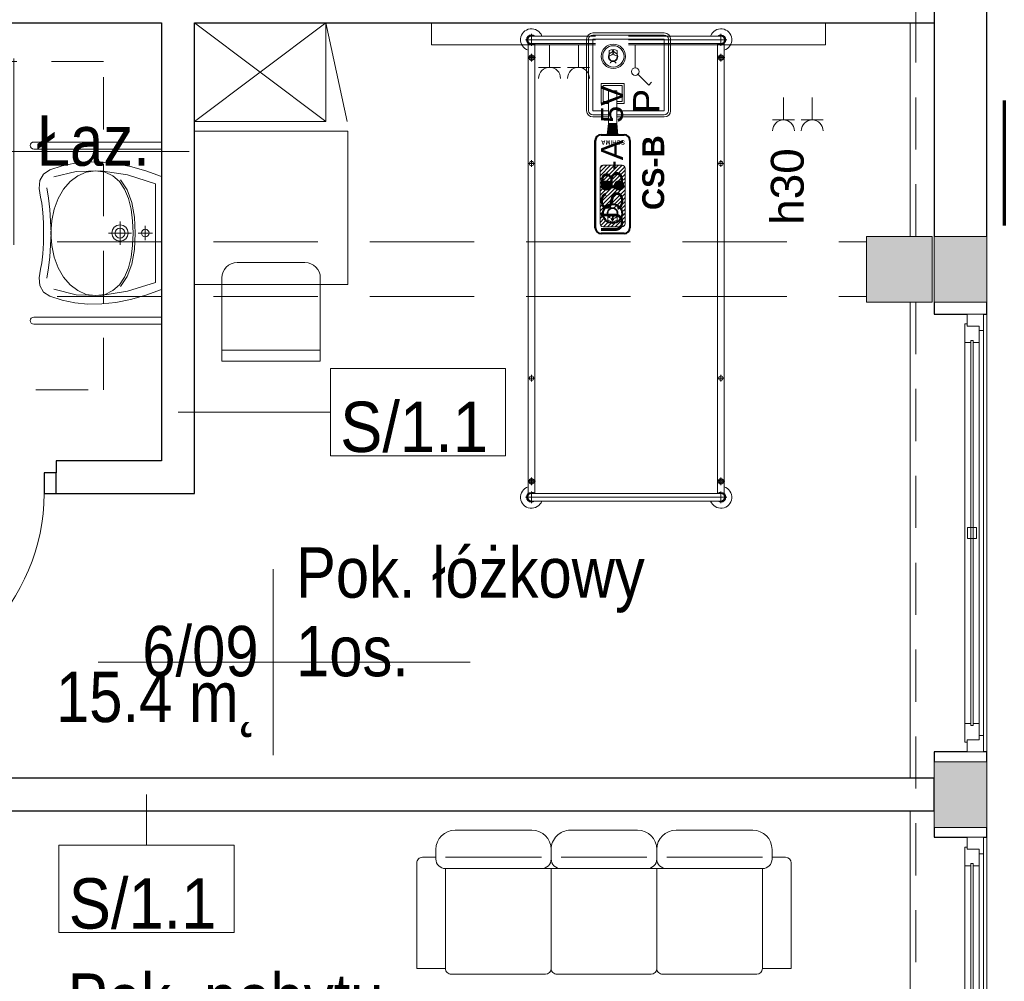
# Model space of a CAD drawing. Header units: centimetres. Extents: x -1253 to 21770, y -8842 to 3590.
# Tile 98 of 120: x 786 to 1235, y 563 to 1002. Entities that reach past the tile are written whole.
import ezdxf

# ---------------------------------------------------------------- set-up
doc = ezdxf.new("R2010")
doc.units = ezdxf.units.CM
for name, pattern in [('Długa kreska', [142.875, 95.25, -47.625]), ('Hidden', [71.4375, 47.625, -23.8125]), ('Ponad', [39.688, 23.813, -15.875]), ('Ukryte', [71.438, 47.625, -23.813])]:
    doc.linetypes.add(name, pattern=pattern)
for name, color, linetype, lineweight in [('A-ANNO-NOTE', 131, 'Continuous', 9), ('A-AREA-IDEN', 2, 'Continuous', 13), ('A-DETL', 90, 'Continuous', 9), ('A-DETL-GENF', 92, 'Continuous', 9), ('A-DETL-HDLN', 90, 'Ukryte', 9), ('A-DETL-MEDM', 33, 'Continuous', 13), ('A-DOOR', 31, 'Continuous', 13), ('A-FLOR-OVHD', 1, 'Ponad', 9), ('A-GLAZ', 151, 'Continuous', 13), ('A-WALL', 113, 'Continuous', 13), ('A-WALL-IDEN', 211, 'Continuous', 13), ('A-WALL-PATT', 111, 'Continuous', 13), ('I-FURN', 30, 'Continuous', 9), ('P-SANR-FIXT', 6, 'Continuous', 9), ('PRZYW_Elementy_inst_przyw', 7, 'Continuous', 9), ('Q-SPCQ', 91, 'Continuous', 9), ('S-COLS', 52, 'Continuous', 13)]:
    doc.layers.add(name, color=color, linetype=linetype, lineweight=lineweight)
doc.styles.add('adam', font='arialbd.ttf')
doc.styles.add('Arial_11', font='arial.ttf', dxfattribs={"width": 0.85, "height": 23})
doc.styles.add('Arial_12', font='arial.ttf', dxfattribs={"width": 0.9, "height": 23})
doc.styles.add('Arial_4', font='arial.ttf', dxfattribs={"height": 10})
doc.styles.add('Arial_5', font='arial.ttf', dxfattribs={"height": 12})
doc.styles.add('Arial_6', font='arial.ttf', dxfattribs={"height": 15})

# ---------------------------------------------------------------- blocks, each defined once
blk = doc.blocks.new('M_Concrete-Square-Column - 300 x 300mm-1795931-6_piętro IV __13_80 m_ - stan projektowany')
at = {"layer": 'S-COLS', "lineweight": 9}
blk.add_hatch(color=254, dxfattribs=at).paths.add_polyline_path([(15, -15), (15, 15), (-15, 15), (-15, -15)], flags=0)
for p, q in [((15, 15), (-15, 15)), ((-15, 15), (-15, -15)), ((15, -15), (15, 15)), ((-15, -15), (15, -15))]:
    blk.add_line(p, q, dxfattribs=at)
blk = doc.blocks.new('łóżko 195x90 typ FAMED _102039_ - łóżko 195x90 typ FAMED _102039_-1233017-6_piętro IV __13_80 m_ - stan projektowany')
at = {"layer": 'I-FURN'}
for p, q in [((45.97, 104.25), (-45.98, 104.25)), ((-43.25, 101.53), (-43.25, 106.98)), ((-43.25, 105.95), (43.25, 105.95)), ((43.25, 101.53), (43.25, 106.98)), ((-44.75, -103.1), (-44.75, 102.61)), ((-43.25, 102.55), (43.25, 102.55)), ((-41.75, 102.55), (-41.75, -103.1)), ((41.75, 102.61), (41.75, -103.05)), ((44.75, -103.1), (44.75, 102.61)), ((-45, 96.93), (-41.5, 96.93)), ((-43.25, 95.18), (-43.25, 98.68)), ((45, 96.93), (41.5, 96.93)), ((43.25, 95.18), (43.25, 98.68)), ((-44.75, 49.81), (-41.75, 49.81)), ((-43.25, 48.31), (-43.25, 51.31)), ((44.75, 49.81), (41.75, 49.81)), ((43.25, 48.31), (43.25, 51.31)), ((-44.75, -48.19), (-41.75, -48.19)), ((-43.25, -49.69), (-43.25, -46.69)), ((44.75, -48.19), (41.75, -48.19)), ((43.25, -49.69), (43.25, -46.69)), ((-45, -96.6), (-41.5, -96.6)), ((-43.25, -94.85), (-43.25, -98.35)), ((45, -96.6), (41.5, -96.6)), ((43.25, -94.85), (43.25, -98.35)), ((-43.25, -102.02), (-43.25, -107.47)), ((-43.25, -103.05), (43.25, -103.05)), ((43.25, -102.02), (43.25, -107.47)), ((-45.98, -104.75), (45.97, -104.75)), ((-43.25, -106.45), (43.25, -106.45))]:
    blk.add_line(p, q, dxfattribs=at)
for centre, radius in [((-43.25, 96.93), 1.25), ((-43.25, 96.93), 0.8), ((43.25, 96.93), 1.25), ((43.25, 96.93), 0.8), ((-43.25, 49.81), 1), ((43.25, 49.81), 1), ((-43.25, -48.19), 1), ((43.25, -48.19), 1), ((-43.25, -96.6), 1.25), ((-43.25, -96.6), 0.8), ((43.25, -96.6), 1.25), ((43.25, -96.6), 0.8)]:
    blk.add_circle(centre, radius, dxfattribs=at)
for centre, radius, start, end in [((-43.25, 104.25), 5, 19.8769, 252.5424), ((43.25, 104.25), 5, 287.4576, 160.1231), ((-43.25, 104.25), 2.23, 49.8221, 310.1779), ((-43.25, 104.25), 1.93, 62.0207, 297.9793), ((-43.25, 104.25), 1.7, 90, 270), ((43.25, 104.25), 2.23, 229.8221, 130.1779), ((43.25, 104.25), 1.93, 242.0207, 117.9793), ((43.25, 104.25), 1.7, 270, 90), ((-43.25, -104.75), 5, 107.4576, 340.1231), ((-43.25, -104.75), 2.23, 47.6113, 310.1779), ((-43.25, -104.75), 1.93, 62.0207, 297.9793), ((-43.25, -104.75), 1.7, 90, 270), ((43.25, -104.75), 5, 199.8769, 72.5424), ((43.25, -104.75), 2.23, 229.8221, 130.1779), ((43.25, -104.75), 1.93, 242.0207, 117.9793), ((43.25, -104.75), 1.7, 270, 90)]:
    blk.add_arc(centre, radius, start, end, dxfattribs=at)
blk = doc.blocks.new('Blat - Blat-V2-6_piętro IV __13_80 m_ - stan projektowany')
at = {"layer": 'I-FURN'}
for p, q in [((0, 0), (70, 0)), ((70, 0), (70, -70)), ((70, -70), (0, -70))]:
    blk.add_line(p, q, dxfattribs=at)
blk = doc.blocks.new('DRZWI 1S - automatyczna etykieta - Drzwi 90 _łazienkowe_-2364279-6_piętro IV __13_80 m_ - stan projektowany')
at = {"layer": 'A-DETL-GENF'}
for p, q in [((-50.5, 7.5), (-50.5, -2)), ((-45, 7.5), (-50.5, 7.5)), ((-45, -2), (-45, 7.5)), ((50.5, 7.5), (45, 7.5)), ((45, 7.5), (45, -2)), ((50.5, -2), (50.5, 7.5)), ((-50.5, -2), (-45, -2)), ((45, -2), (50.5, -2))]:
    blk.add_line(p, q, dxfattribs=at)
at = {"layer": 'A-DETL-MEDM', "lineweight": 25}
for p, q in [((-45, 7.5), (-50.5, 7.5)), ((-50.5, 7.5), (-50.5, -2)), ((-45, -2), (-45, 7.5)), ((45, -2), (45, 7.5)), ((45, 7.5), (50.5, 7.5)), ((50.5, 7.5), (50.5, -2)), ((-50.5, -2), (-45, -2)), ((50.5, -2), (45, -2))]:
    blk.add_line(p, q, dxfattribs=at)
at = {"layer": 'A-DOOR'}
blk.add_line((45, 7.5), (45, 97.5), dxfattribs=at)
blk.add_arc((45, 7.5), 90, 90, 180, dxfattribs=at)
blk = doc.blocks.new('umywalka dla N_65x56 koło - Type 1-2359174-6_piętro IV __13_80 m_ - stan projektowany')
at = {"layer": 'P-SANR-FIXT'}
for p, q in [((-29.1, 65.9), (-29.1, 7.5)), ((-25.9, 65.9), (-25.9, 7.5)), ((-11.49, 63.08), (-14.43, 61.47)), ((-7.9, 63.51), (-11.49, 63.08)), ((-3.96, 62.78), (-7.9, 63.51)), ((32.9, 63.51), (28.96, 62.78)), ((36.49, 63.08), (32.9, 63.51)), ((39.43, 61.47), (36.49, 63.08)), ((50.9, 65.9), (50.9, 7.5)), ((54.1, 7.5), (54.1, 65.9)), ((-16.38, 58.62), (-18.22, 53.01)), ((-14.43, 61.47), (-16.38, 58.62)), ((-8.14, 60.01), (-3.44, 59.13)), ((-1.14, 62.22), (-3.96, 62.78)), ((-3.44, 59.13), (1.64, 58.58)), ((3.08, 61.79), (-1.14, 62.22)), ((1.64, 58.58), (6.99, 58.24)), ((7.9, 61.54), (3.08, 61.79)), ((12.5, 61.51), (7.9, 61.54)), ((17.1, 61.54), (12.5, 61.51)), ((21.92, 61.79), (17.1, 61.54)), ((17.98, 58.24), (23.33, 58.58)), ((26.14, 62.22), (21.92, 61.79)), ((23.33, 58.58), (28.41, 59.13)), ((28.96, 62.78), (26.14, 62.22)), ((28.41, 59.13), (33.11, 60.01)), ((41.38, 58.62), (39.43, 61.47)), ((43.22, 53.01), (41.38, 58.62)), ((-13.17, 56.78), (-15.64, 46.48)), ((-3.33, 54.72), (-7.59, 52.29)), ((1.52, 56.54), (-3.33, 54.72)), ((6.84, 57.67), (1.52, 56.54)), ((12.52, 58.06), (6.84, 57.67)), ((6.99, 58.24), (12.48, 58.02)), ((12.48, 58.02), (17.98, 58.24)), ((18.18, 57.67), (12.52, 58.06)), ((23.49, 56.54), (18.18, 57.67)), ((28.31, 54.72), (23.49, 56.54)), ((32.54, 52.29), (28.31, 54.72)), ((40.64, 46.48), (38.17, 56.78)), ((-18.22, 53.01), (-19.42, 47.19)), ((-7.59, 52.29), (-11.11, 49.31)), ((36.03, 49.31), (32.54, 52.29)), ((44.42, 47.19), (43.22, 53.01)), ((-19.42, 47.19), (-19.97, 41.14)), ((-15.64, 46.48), (-15.95, 35.24)), ((-13.79, 45.83), (-15.49, 41.92)), ((-11.11, 49.31), (-13.79, 45.83)), ((38.68, 45.83), (36.03, 49.31)), ((40.36, 41.92), (38.68, 45.83)), ((40.95, 35.24), (40.64, 46.48)), ((44.97, 41.14), (44.42, 47.19)), ((-19.97, 41.14), (-19.89, 34.88)), ((-15.49, 41.92), (-16.08, 37.64)), ((40.95, 37.64), (40.36, 41.92)), ((44.89, 34.88), (44.97, 41.14)), ((-16.08, 37.64), (-15.49, 33.33)), ((40.36, 33.33), (40.95, 37.64)), ((-19.89, 34.88), (-19.18, 28.39)), ((-15.95, 35.24), (-14.09, 23.15)), ((-15.49, 33.33), (-13.8, 29.72)), ((12.5, 31.76), (12.5, 21.26)), ((38.67, 29.72), (40.36, 33.33)), ((39.09, 23.15), (40.95, 35.24)), ((44.18, 28.39), (44.89, 34.88)), ((-19.18, 28.39), (-17.85, 21.67)), ((-13.8, 29.72), (-11.14, 26.76)), ((8.75, 26.51), (9.04, 27.97)), ((9.04, 27.97), (9.85, 29.16)), ((9.85, 29.16), (11.04, 29.97)), ((10.2, 26.51), (10.38, 27.41)), ((10.38, 27.41), (10.87, 28.14)), ((10.87, 28.14), (11.61, 28.63)), ((11.04, 29.97), (12.5, 30.26)), ((11.61, 28.63), (12.5, 28.81)), ((12.5, 30.26), (13.96, 29.97)), ((12.5, 28.81), (13.39, 28.63)), ((13.39, 28.63), (14.13, 28.14)), ((13.96, 29.97), (15.15, 29.16)), ((14.13, 28.14), (14.62, 27.41)), ((14.62, 27.41), (14.8, 26.51)), ((15.15, 29.16), (15.96, 27.97)), ((15.96, 27.97), (16.25, 26.51)), ((36.01, 26.76), (38.67, 29.72)), ((42.85, 21.67), (44.18, 28.39)), ((-14.09, 23.15), (-10.01, 10.3)), ((-7.38, 23.21), (-11.89, 26.24)), ((-11.14, 26.76), (-7.63, 24.42)), ((-7.63, 24.42), (-3.39, 22.67)), ((-1.64, 21.13), (-7.38, 23.21)), ((-3.39, 22.67), (1.45, 21.46)), ((7.16, 26.51), (17.84, 26.51)), ((9.04, 25.06), (8.75, 26.51)), ((9.85, 23.86), (9.04, 25.06)), ((11.04, 23.06), (9.85, 23.86)), ((10.38, 25.62), (10.2, 26.51)), ((10.87, 24.89), (10.38, 25.62)), ((11.61, 24.39), (10.87, 24.89)), ((12.5, 22.76), (11.04, 23.06)), ((12.5, 24.21), (11.61, 24.39)), ((13.39, 24.39), (12.5, 24.21)), ((13.96, 23.06), (12.5, 22.76)), ((14.13, 24.89), (13.39, 24.39)), ((15.15, 23.86), (13.96, 23.06)), ((14.62, 25.62), (14.13, 24.89)), ((14.8, 26.51), (14.62, 25.62)), ((15.96, 25.06), (15.15, 23.86)), ((16.25, 26.51), (15.96, 25.06)), ((23.42, 21.46), (28.26, 22.67)), ((32.25, 23.21), (26.51, 21.13)), ((28.26, 22.67), (32.5, 24.42)), ((36.76, 26.24), (32.25, 23.21)), ((32.5, 24.42), (36.01, 26.76)), ((35.01, 10.3), (39.09, 23.15)), ((-17.85, 21.67), (-15.89, 14.7)), ((5.06, 19.92), (-1.64, 21.13)), ((1.45, 21.46), (6.76, 20.76)), ((12.43, 19.54), (5.06, 19.92)), ((6.76, 20.76), (12.43, 20.54)), ((12.43, 20.54), (18.1, 20.76)), ((19.81, 19.92), (12.43, 19.54)), ((12.5, 18.23), (12.5, 11.72)), ((18.1, 20.76), (23.42, 21.46)), ((26.51, 21.13), (19.81, 19.92)), ((40.89, 14.7), (42.85, 21.67)), ((-15.89, 14.7), (-13.31, 7.5)), ((15.75, 14.98), (9.25, 14.98)), ((10.75, 14.98), (10.89, 15.66)), ((10.89, 14.3), (10.75, 14.98)), ((10.89, 15.66), (11.26, 16.21)), ((11.26, 13.74), (10.89, 14.3)), ((11.26, 16.21), (11.82, 16.59)), ((11.82, 13.36), (11.26, 13.74)), ((11.82, 16.59), (12.5, 16.73)), ((12.5, 16.73), (13.18, 16.59)), ((13.18, 16.59), (13.74, 16.21)), ((13.74, 13.74), (13.18, 13.36)), ((13.74, 16.21), (14.11, 15.66)), ((14.11, 14.3), (13.74, 13.74)), ((14.11, 15.66), (14.25, 14.98)), ((14.25, 14.98), (14.11, 14.3)), ((38.31, 7.5), (40.89, 14.7)), ((-10.01, 10.3), (12.5, 10.3)), ((12.5, 13.22), (11.82, 13.36)), ((13.18, 13.36), (12.5, 13.22)), ((12.5, 10.3), (35.01, 10.3))]:
    blk.add_line(p, q, dxfattribs=at)
for centre in [(-27.5, 65.9), (52.5, 65.9)]:
    blk.add_arc(centre, 1.6, 360, 180, dxfattribs=at)
blk = doc.blocks.new('krzesło - krzesło-1270919-6_piętro IV __13_80 m_ - stan projektowany')
at = {"layer": 'I-FURN'}
for p, q in [((-15.5, 22.5), (15.5, 22.5)), ((-22.5, -22.5), (-22.5, 15.5)), ((22.5, 15.5), (22.5, -22.5)), ((22.5, -17.5), (-22.5, -17.5)), ((22.5, -22.5), (-22.5, -22.5))]:
    blk.add_line(p, q, dxfattribs=at)
for centre, start, end in [((-15.5, 15.5), 90, 180), ((15.5, 15.5), 360, 90)]:
    blk.add_arc(centre, 7, start, end, dxfattribs=at)
blk = doc.blocks.new('szafka szatniowa - szafki bez siedziska-1349188-6_piętro IV __13_80 m_ - stan projektowany')
at = {"layer": 'I-FURN'}
for p, q in [((-22.5, 60), (22.5, 69.71)), ((22.5, 0), (-22.5, 60)), ((22.5, 60), (-22.5, 0)), ((-22.5, 60), (22.5, 60)), ((22.5, 60), (22.5, 0))]:
    blk.add_line(p, q, dxfattribs=at)
blk = doc.blocks.new('Panel Gazowo Oswietleniowy 1 - Type 1-2428027-6_piętro IV __13_80 m_ - stan projektowany')
at = {"layer": 'Q-SPCQ'}
for p, q in [((-76.5, 51.83), (-66.5, 51.83)), ((-71.5, 51.83), (-71.5, 41.5)), ((-63.33, 51.83), (-53.33, 51.83)), ((-58.33, 51.83), (-58.33, 41.5)), ((3.18, 35.93), (1.87, 34.62)), ((8.12, 30.98), (3.18, 35.93)), ((9.36, 17.5), (9.36, 28)), ((16.87, 27.83), (26.87, 27.83)), ((21.87, 27.83), (21.87, 17.5)), ((30.33, 27.83), (40.33, 27.83)), ((35.33, 27.83), (35.33, 17.5)), ((43.5, 27.83), (53.5, 27.83)), ((48.5, 27.83), (48.5, 17.5)), ((-77.5, 7.5), (-77.5, 17.5)), ((-77.5, 17.5), (102.5, 17.5)), ((102.5, 17.5), (102.5, 7.5))]:
    blk.add_line(p, q, dxfattribs=at)
blk.add_circle((9.36, 29.75), 1.75, dxfattribs=at)
for centre, end in [((-71.5, 56.83), 0), ((-58.33, 56.83), 0), ((21.87, 32.83), 360), ((35.33, 32.83), 360), ((48.5, 32.83), 360)]:
    blk.add_arc(centre, 5, 180, end, dxfattribs=at)
blk = doc.blocks.new('kanapa 3 siedziska - kanapa-1274575-6_piętro IV __13_80 m_ - stan projektowany')
at = {"layer": 'I-FURN'}
for p, q in [((-26.76, 31.93), (-69.76, 31.93)), ((-21.5, 31.93), (21.5, 31.93)), ((26.76, 31.93), (69.76, 31.93)), ((-85.56, 29.29), (-85.56, -18.9)), ((-72.39, 29.29), (-85.56, 29.29)), ((-72.39, -16.34), (-72.39, 29.29)), ((-24.13, -16.34), (-24.13, 29.29)), ((24.13, 29.29), (24.13, -16.34)), ((85.56, 29.29), (72.39, 29.29)), ((72.39, 29.29), (72.39, -16.34)), ((85.56, -18.9), (85.56, 29.29)), ((-24.13, -16.34), (-72.39, -16.34)), ((24.13, -16.34), (-24.13, -16.34)), ((72.39, -16.34), (24.13, -16.34)), ((-76.78, -21.53), (-82.92, -21.53)), ((-76.78, -20.72), (-76.78, -25.11)), ((-72.39, -21.53), (-28.68, -21.53)), ((-24.13, -25.11), (-24.13, -20.72)), ((19.58, -21.53), (-19.58, -21.53)), ((24.13, -25.11), (24.13, -20.72)), ((28.52, -21.53), (34.66, -21.53)), ((72.39, -21.53), (28.68, -21.53)), ((76.78, -25.11), (76.78, -20.72)), ((76.78, -21.53), (82.92, -21.53)), ((-68.01, -33.89), (-32.91, -33.89)), ((-15.36, -33.89), (15.36, -33.89)), ((32.91, -33.89), (68.01, -33.89))]:
    blk.add_line(p, q, dxfattribs=at)
for centre, radius, start, end in [((-69.76, 29.29), 2.63, 90, 180), ((-26.76, 29.29), 2.63, 360, 90), ((-21.5, 29.29), 2.63, 90, 180), ((21.5, 29.29), 2.63, 360, 90), ((26.76, 29.29), 2.63, 90, 180), ((69.76, 29.29), 2.63, 360, 90), ((-72.39, -20.72), 4.39, 90, 180), ((-28.52, -20.72), 4.39, 360, 90), ((-19.74, -20.72), 4.39, 90, 180), ((19.74, -20.72), 4.39, 0, 90), ((28.52, -20.72), 4.39, 90, 180), ((72.39, -20.72), 4.39, 360, 90), ((-82.92, -18.9), 2.63, 180, 270), ((82.92, -18.9), 2.63, 270, 0), ((-68.01, -25.11), 8.77, 180, 270), ((-32.91, -25.11), 8.77, 270, 360), ((-15.36, -25.11), 8.77, 180, 270), ((15.36, -25.11), 8.77, 270, 0), ((32.91, -25.11), 8.77, 180, 270), ((68.01, -25.11), 8.77, 270, 360)]:
    blk.add_arc(centre, radius, start, end, dxfattribs=at)
blk = doc.blocks.new('Okno - automatyczna etykieta - 200x165 _projektowane_-2617392-6_piętro IV __13_80 m_ - stan projektowany')
at = {"layer": 'A-GLAZ'}
for p, q in [((-92.5, 10.5), (-100, 10.5)), ((-100, 10.5), (-100, 3)), ((-100, 10.5), (100, 10.5)), ((-92.5, 8.5), (-92.5, 10.5)), ((92.5, 10.5), (-92.5, 10.5)), ((100, 10.5), (92.5, 10.5)), ((92.5, 10.5), (92.5, 8.5)), ((100, 3), (100, 10.5)), ((-87, 8.5), (-94.5, 8.5)), ((-94.5, 8.5), (-94.5, 3)), ((-94.5, 3), (-94.5, 8.5)), ((-94.5, 8.5), (-92.5, 8.5)), ((88, 5.75), (-88, 5.75)), ((-88, 5.75), (-88, 4.75)), ((-88, 4.75), (-88, 5.75)), ((-88, 5.75), (-87, 5.75)), ((-88, 4.75), (88, 4.75)), ((-87, 4.75), (-88, 4.75)), ((-87, 5.75), (-87, 8.5)), ((87, 8.5), (-87, 8.5)), ((-87, 2), (-87, 4.75)), ((2.5, 7.25), (-2.5, 7.25)), ((-2.5, 7.25), (-2.5, 3.25)), ((2.5, 3.25), (2.5, 7.25)), ((94.5, 8.5), (87, 8.5)), ((87, 8.5), (87, 5.75)), ((87, 5.75), (88, 5.75)), ((87, 4.75), (87, 2)), ((88, 4.75), (87, 4.75)), ((88, 4.75), (88, 5.75)), ((88, 5.75), (88, 4.75)), ((92.5, 8.5), (94.5, 8.5)), ((94.5, 3), (94.5, 8.5)), ((94.5, 8.5), (94.5, 3)), ((-100, 3), (-94.5, 3)), ((-94.5, 3), (-95.5, 3)), ((-95.5, 3), (-95.5, 2)), ((-95.5, 2), (-87, 2)), ((87, 2), (-87, 2)), ((-2.5, 3.25), (2.5, 3.25)), ((87, 2), (95.5, 2)), ((95.5, 3), (94.5, 3)), ((94.5, 3), (100, 3)), ((95.5, 2), (95.5, 3))]:
    blk.add_line(p, q, dxfattribs=at)
blk = doc.blocks.new('METKA_POMIESZCZENIA2 - Rozbudowana - bez ramki-2396678-6_piętro IV __13_80 m_ - stan projektowany')
at = {"layer": 'A-AREA-IDEN'}
for p, q in [((0, 0.425), (0, 0)), ((0.0976, 0), (-0.8, 0)), ((-0.8, 0), (0.9, 0)), ((0, 0), (0, -0.425))]:
    blk.add_line(p, q, dxfattribs=at)
blk = doc.blocks.new('METKA_POMIESZCZENIA2 - Rozbudowana krótka - bez ramki-2403173-6_piętro IV __13_80 m_ - stan projektowany')
at = {"layer": 'A-AREA-IDEN'}
for p, q in [((0, 0.425), (0, 0)), ((0.0976, 0), (-0.8, 0)), ((-0.8, 0), (0.8, 0)), ((0, 0), (0, -0.425))]:
    blk.add_line(p, q, dxfattribs=at)
blk = doc.blocks.new('ET sciana_AT7 - 10mm-2270614-6_piętro IV __13_80 m_ - stan projektowany')
at = {"layer": 'A-WALL-IDEN'}
for p, q in [((-0.4, 0.196875), (0.4, 0.196875)), ((-0.4, -0.203125), (-0.4, 0.196875)), ((0.4, 0.196875), (0.4, -0.203125)), ((-0.4, -0.203125), (0.4, -0.203125))]:
    blk.add_line(p, q, dxfattribs=at)
blk = doc.blocks.new('Ikona')
at = {"layer": 'PRZYW_Elementy_inst_przyw'}
h = blk.add_hatch(color=1, dxfattribs=at)
h.dxf.hatch_style = 1
h.paths.add_polyline_path([(-1065.97, 3801.31), (-1066.17, 3801.31), (-1066.17, 3801.08), (-1065.97, 3801.08)])
h.paths.add_polyline_path([(-1065.97, 3801.08), (-1066.17, 3801.08), (-1066.17, 3800.87), (-1065.97, 3800.87)])
h.paths.add_polyline_path([(-1065.74, 3801.08), (-1065.97, 3801.08), (-1065.97, 3800.87), (-1065.74, 3800.87)])
h.paths.add_polyline_path([(-1066.17, 3801.08), (-1066.41, 3801.08), (-1066.41, 3800.87), (-1066.17, 3800.87)])
h.paths.add_polyline_path([(-1065.97, 3800.87), (-1066.17, 3800.87), (-1066.17, 3800.64), (-1065.97, 3800.64)])
at = {"layer": 'PRZYW_Elementy_inst_przyw', "color": 1}
for p, q in [((-1067.65, 3799.71), (-1067.65, 3801.21)), ((-1064.49, 3799.71), (-1064.49, 3801.21))]:
    blk.add_line(p, q, dxfattribs=at)
for points in [[(-1065.74, 3801.08), (-1065.74, 3800.87), (-1066.41, 3800.87), (-1066.41, 3801.08)], [(-1066.17, 3801.31), (-1065.97, 3801.31), (-1065.97, 3800.64), (-1066.17, 3800.64)]]:
    blk.add_lwpolyline(points, close=True, dxfattribs=at)
for centre, radius, start, end in [((-1066.07, 3798.74), 1.85, 31.7978, 276.8309), ((-1066.06, 3798.68), 1.6, 156.7793, 23.2207), ((-1066.07, 3798.03), 3.55, 63.5398, 116.4602), ((-1066.07, 3798.72), 1.65, 89.6447, 89.8927), ((-1066.08, 3798.74), 1.86, 277.2029, 31.4258), ((-1066.07, 3795.45), 1.43, 32.8175, 147.1825)]:
    blk.add_arc(centre, radius, start, end, dxfattribs=at)
at = {"layer": 'PRZYW_Elementy_inst_przyw', "color": 1, "lineweight": 5}
for centre, start, end in [((-1067.2, 3800.4), 253.1892, 358.3615), ((-1064.92, 3800.4), 181.6385, 286.8108)]:
    blk.add_arc(centre, 1.14, start, end, dxfattribs=at)
blk = doc.blocks.new('CS-B')
at = {"layer": 'PRZYW_Elementy_inst_przyw', "lineweight": 5}
for color, points in [(252, [(-9.2, -41.4), (-5.42, -41.4), (-4.88, -46.5), (-9.75, -46.5)]), (256, [(-2.15, -69.7, 1), (-6.52, -69.7, 1)])]:
    blk.add_hatch(color=color, dxfattribs=at).paths.add_polyline_path(points)
h = blk.add_hatch(dxfattribs=at)
h.set_pattern_fill('ANSI31', color=252, scale=0.395406, angle=180, style=0)
h.set_pattern_definition([(225, (-523.8423, 9872.2787), (0.88771144, -0.88771144), [])])
h.paths.add_polyline_path([(-11.68, -60.46), (-2.94, -60.46, -0.414214), (-1.62, -61.77), (-1.62, -87.24, -0.414214), (-2.94, -88.55), (-11.68, -88.55, -0.414214), (-13, -87.24), (-13, -61.77, -0.414214)])
h.paths.add_polyline_path([(-2.96, -82.55, 1), (-11.66, -82.55, 1)], flags=16)
h.paths.add_polyline_path([(-2.15, -69.7, 1), (-6.52, -69.7, 1)], flags=16)
h.paths.add_polyline_path([(-9.41, -83.63, 1.700181), (-7.33, -79.89, 0.030049), (-7.62, -79.91, 0.544216)], flags=0)
h.paths.add_polyline_path([(-5.4, -83.1, 1.517175), (-9.28, -83.1, -0.49408), (-7.34, -84.49, -0.49408)], flags=0)
h.paths.add_polyline_path([(-7.77, -85.42), (-7.46, -85.42), (-7.46, -85.73), (-7.19, -85.73), (-7.19, -85.42), (-6.88, -85.42), (-6.88, -85.16), (-7.19, -85.16), (-7.19, -84.85), (-7.46, -84.85), (-7.46, -85.16), (-7.77, -85.16)], flags=0)
h = blk.add_hatch(color=256, dxfattribs=at)
edge = h.paths.add_edge_path()
edge.add_arc((-10.15, -69.7), 2.18, 0, 360)
at = {"layer": 'PRZYW_Elementy_inst_przyw'}
for p, q in [((16.32, 0), (-16.32, 0)), ((-19.2, -2.88), (-19.2, -22.6)), ((-18.24, -2.88), (-18.24, -22.35)), ((18.24, -2.88), (18.24, -35.52)), ((19.2, -35.52), (19.2, -2.88)), ((-18.24, -22.35), (-18.24, -35.52)), ((-19.2, -22.6), (-19.2, -35.52)), ((-16.32, -37.44), (-9.2, -37.44)), ((-16.32, -38.4), (-9.2, -38.4)), ((-5.42, -37.44), (16.32, -37.44)), ((-5.42, -38.4), (16.32, -38.4))]:
    blk.add_line(p, q, dxfattribs=at)
at = {"layer": 'PRZYW_Elementy_inst_przyw', "color": 0}
blk.add_line((-16.32, -0.96), (16.32, -0.96), dxfattribs=at)
at = {"layer": 'PRZYW_Elementy_inst_przyw', "color": 252}
for p, q in [((-9.75, -46.5), (-9.2, -41.4)), ((-5.91, -41.4), (-8.71, -41.4)), ((-4.88, -46.5), (-5.42, -41.4))]:
    blk.add_line(p, q, dxfattribs=at)
at = {"layer": 'PRZYW_Elementy_inst_przyw', "lineweight": 40}
for p, q in [((-15.24, -89), (-15.24, -49.13)), ((-12.6, -46.5), (-2.02, -46.5)), ((0.62, -49.13), (0.62, -89)), ((-2.02, -91.64), (-12.6, -91.64))]:
    blk.add_line(p, q, dxfattribs=at)
at = {"layer": 'PRZYW_Elementy_inst_przyw', "color": 7}
for points in [[(-16.32, -21.91), (-16.32, -2.88), (16.32, -2.88), (16.32, -35.52), (-5.42, -35.52)], [(-9.2, -35.52), (-16.32, -35.52), (-16.32, -21.91)]]:
    blk.add_lwpolyline(points, dxfattribs=at)
at = {"layer": 'PRZYW_Elementy_inst_przyw', "linetype": 'Continuous', "lineweight": 5}
blk.add_lwpolyline([(-9.2, -32.3), (-12.52, -32.3), (-12.52, -23.11), (-2.09, -23.11), (-2.09, -32.3), (-5.42, -32.3)], dxfattribs=at)
at = {"layer": 'PRZYW_Elementy_inst_przyw', "linetype": 'Hidden', "lineweight": 5}
blk.add_lwpolyline([(-9.2, -31.34), (-11.63, -31.34), (-11.63, -23.97), (-2.99, -23.97), (-2.99, -31.34), (-5.42, -31.34)], dxfattribs=at)
at = {"layer": 'PRZYW_Elementy_inst_przyw', "lineweight": 5}
blk.add_lwpolyline([(-9.2, -26.45), (-5.42, -26.45), (-5.42, -41.4), (-9.2, -41.4)], close=True, dxfattribs=at)
at = {"layer": 'PRZYW_Elementy_inst_przyw'}
blk.add_lwpolyline([(-2.94, -60.46, -0.414214), (-1.62, -61.77), (-1.62, -87.24, -0.414214), (-2.94, -88.55), (-11.68, -88.55, -0.414214), (-13, -87.24), (-13, -61.77, -0.414214), (-11.68, -60.46)], format="xyb", close=True, dxfattribs=at)
at = {"layer": 'PRZYW_Elementy_inst_przyw', "lineweight": 5}
for radius in [5.55, 4.87]:
    blk.add_circle((-6.96, -10.7), radius, dxfattribs=at)
at = {"layer": 'PRZYW_Elementy_inst_przyw'}
for centre in [(-10.15, -69.7), (-4.34, -69.7)]:
    blk.add_circle(centre, 2.18, dxfattribs=at)
at = {"layer": 'PRZYW_Elementy_inst_przyw', "lineweight": 40}
blk.add_circle((-7.31, -82.55), 4.35, dxfattribs=at)
at = {"layer": 'PRZYW_Elementy_inst_przyw'}
for centre, radius, start, end in [((-16.32, -2.88), 2.88, 90, 180), ((16.32, -2.88), 2.88, 0, 90), ((-16.32, -35.52), 2.88, 180, 270), ((-16.32, -35.52), 1.92, 180, 270), ((16.32, -35.52), 2.88, 270, 0), ((16.32, -35.52), 1.92, 270, 0)]:
    blk.add_arc(centre, radius, start, end, dxfattribs=at)
at = {"layer": 'PRZYW_Elementy_inst_przyw', "color": 0}
for centre, start, end in [((-16.32, -2.88), 90, 180), ((16.32, -2.88), 0, 90)]:
    blk.add_arc(centre, 1.92, start, end, dxfattribs=at)
at = {"layer": 'PRZYW_Elementy_inst_przyw', "lineweight": 40}
for centre, start, end in [((-12.6, -49.13), 90, 180), ((-2.02, -49.13), 0, 90), ((-12.6, -89), 180, 270), ((-2.02, -89), 270, 0)]:
    blk.add_arc(centre, 2.64, start, end, dxfattribs=at)
at = {"layer": 'PRZYW_Elementy_inst_przyw', "lineweight": 5, "xscale": 1.155937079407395, "yscale": 1.155937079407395, "zscale": 1.155937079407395}
blk.add_blockref('Ikona', (1225.21, -4402), dxfattribs=at)
at = {"layer": 'PRZYW_Elementy_inst_przyw', "lineweight": 5, "xscale": 1.318019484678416, "yscale": 1.318019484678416, "zscale": 1.318019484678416, "rotation": 180}
blk.add_blockref('Ikona', (-1412.43, 4924.47), dxfattribs=at)
at = {"layer": 'PRZYW_Elementy_inst_przyw', "insert": (-1.67, -51.05), "char_height": 3.295, "width": 10.5574, "attachment_point": 1, "rotation": 180, "style": 'adam'}
blk.add_mtext('{\\H0.6x;SCHIMA}', dxfattribs=at)
at = {"layer": 'PRZYW_Elementy_inst_przyw', "lineweight": 5, "insert": (6.26, -80.92), "char_height": 2.5, "width": 68.9633, "attachment_point": 1, "rotation": 90, "style": 'adam'}
blk.add_mtext('{\\H4x;CS-B}', dxfattribs=at)

msp = doc.modelspace()

# ---------------------------------------------------------------- hatches: boundary and pattern name
at = {"layer": 'A-WALL-PATT'}
h = msp.add_hatch(color=9, dxfattribs=at)
h.paths.add_polyline_path([(1203.38, 393.33), (1227.38, 393.33), (1227.38, 423.33), (1203.38, 423.33), (1203.38, 419.08)], flags=0)
h.paths.add_polyline_path([(1203.38, 633.33), (1227.38, 633.33), (1227.38, 663.33), (1203.38, 663.33)], flags=0)
h.paths.add_polyline_path([(1227.38, 873.33), (1227.38, 903.33), (1203.38, 903.33), (1203.38, 873.33)], flags=0)
h.paths.add_polyline_path([(1203.38, 1113.33), (1227.38, 1113.33), (1227.38, 1143.33), (1203.38, 1143.33)], flags=0)
h.paths.add_polyline_path([(1227.38, 1353.33), (1227.38, 1383.33), (1203.38, 1383.33), (1203.38, 1353.33)], flags=0)
h.paths.add_polyline_path([(1227.38, 1593.33), (1227.38, 1623.33), (1203.38, 1623.33), (1203.38, 1593.33)], flags=0)
h.paths.add_polyline_path([(1227.38, 1833.33), (1227.38, 1863.33), (1203.38, 1863.33), (1203.38, 1833.33)], flags=0)
h.paths.add_polyline_path([(1227.38, 2073.33), (1227.38, 2103.33), (1203.38, 2103.33), (1203.38, 2073.33)], flags=0)
h.paths.add_polyline_path([(1203.38, 2313.33), (1227.38, 2313.33), (1227.38, 2343.33), (1203.38, 2343.33)], flags=0)
h.paths.add_polyline_path([(1227.38, 2553.33), (1227.38, 2583.33), (1203.38, 2583.33), (1203.38, 2553.33)], flags=0)
h.paths.add_polyline_path([(1227.38, 2793.33), (1227.38, 2824.33), (1203.38, 2824.33), (1203.38, 2793.33)], flags=0)

# ---------------------------------------------------------------- linework, layer by layer
at = {"layer": 'A-DETL', "linetype": 'Długa kreska', "lineweight": 70}
msp.add_line((1235.38, 1108.33), (1235.38, 908.33), dxfattribs=at)
at = {"layer": 'A-DETL-HDLN'}
msp.add_line((-1197.62, 875.83), (1172.38, 875.83), dxfattribs=at)
at = {"layer": 'A-FLOR-OVHD'}
for p, q in [((1194.88, 903.33), (1194.88, 1353.33)), ((823.87, 983.15), (673.87, 983.15)), ((823.87, 833.15), (823.87, 983.15)), ((1194.88, 873.33), (1194.88, 423.33)), ((673.87, 833.15), (823.87, 833.15))]:
    msp.add_line(p, q, dxfattribs=at)
at = {"layer": 'A-WALL', "color": 7, "lineweight": 25}
for p, q in [((1203.38, 1113.33), (1203.38, 903.33)), ((1227.38, 903.33), (1227.38, 1113.33)), ((602.38, 1000.83), (850.38, 1000.83)), ((850.38, 1000.83), (850.38, 800.83)), ((865.38, 785.83), (865.38, 1000.83)), ((865.38, 1000.83), (1203.38, 1000.83)), ((1203.38, 873.33), (1203.38, 867.83)), ((1227.38, 867.83), (1227.38, 873.33)), ((1203.38, 867.83), (1218.38, 867.83)), ((1225.88, 867.83), (1227.38, 867.83)), ((850.38, 800.83), (802.18, 800.83)), ((802.18, 800.83), (802.18, 795.33)), ((802.18, 785.83), (865.38, 785.83)), ((1218.38, 667.83), (1203.38, 667.83)), ((1203.38, 667.83), (1203.38, 663.33)), ((1227.38, 667.83), (1225.88, 667.83)), ((1227.38, 663.33), (1227.38, 667.83)), ((1203.38, 655.83), (542.38, 655.83)), ((1203.38, 640.83), (1203.38, 655.83)), ((542.38, 640.83), (1203.38, 640.83)), ((1203.38, 633.33), (1203.38, 628.83)), ((1227.38, 628.83), (1227.38, 633.33)), ((1203.38, 628.83), (1218.38, 628.83)), ((1225.88, 628.83), (1227.38, 628.83))]:
    msp.add_line(p, q, dxfattribs=at)
at = {"layer": 'A-WALL', "lineweight": 9}
for p, q in [((1192.38, 903.33), (1192.38, 1000.83)), ((1203.38, 903.33), (1203.38, 873.33)), ((1227.38, 873.33), (1227.38, 903.33)), ((1192.38, 655.83), (1192.38, 873.33)), ((1227.38, 867.83), (1227.38, 667.83)), ((1203.38, 663.33), (1203.38, 633.33)), ((1227.38, 633.33), (1227.38, 663.33)), ((1192.38, 423.33), (1192.38, 640.83)), ((1227.38, 628.83), (1227.38, 428.83))]:
    msp.add_line(p, q, dxfattribs=at)
at = {"layer": 'A-WALL'}
for p, q in [((1227.38, 903.33), (1203.38, 903.33)), ((1203.38, 873.33), (1227.38, 873.33)), ((1227.38, 663.33), (1203.38, 663.33)), ((1203.38, 633.33), (1227.38, 633.33))]:
    msp.add_line(p, q, dxfattribs=at)
at = {"layer": 'A-WALL-IDEN'}
for p, q in [((857.88, 823), (927.51, 823)), ((843.49, 648.33), (843.49, 625.28))]:
    msp.add_line(p, q, dxfattribs=at)

# ---------------------------------------------------------------- block references
at = {"layer": 'A-AREA-IDEN', "xscale": 99.99999999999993, "yscale": 99.99999999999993, "zscale": 99.99999999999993}
for name, p in [('METKA_POMIESZCZENIA2 - Rozbudowana krótka - bez ramki-2403173-6_piętro IV __13_80 m_ - stan projektowany', (782.91, 942.03)), ('METKA_POMIESZCZENIA2 - Rozbudowana - bez ramki-2396678-6_piętro IV __13_80 m_ - stan projektowany', (901.33, 708.83))]:
    msp.add_blockref(name, p, dxfattribs=at)
at = {"layer": 'A-DOOR', "rotation": 180}
msp.add_blockref('DRZWI 1S - automatyczna etykieta - Drzwi 90 _łazienkowe_-2364279-6_piętro IV __13_80 m_ - stan projektowany', (751.68, 793.33), dxfattribs=at)
at = {"layer": 'A-GLAZ', "rotation": 269.9999999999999}
for p in [(1215.38, 767.83), (1215.38, 528.83)]:
    msp.add_blockref('Okno - automatyczna etykieta - 200x165 _projektowane_-2617392-6_piętro IV __13_80 m_ - stan projektowany', p, dxfattribs=at)
at = {"layer": 'A-WALL-IDEN', "xscale": 99.99999999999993, "yscale": 99.99999999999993, "zscale": 99.99999999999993}
for p in [(967.51, 823.31), (843.49, 605.6)]:
    msp.add_blockref('ET sciana_AT7 - 10mm-2270614-6_piętro IV __13_80 m_ - stan projektowany', p, dxfattribs=at)
at = {"layer": 'I-FURN'}
for name, p, rotation in [('szafka szatniowa - szafki bez siedziska-1349188-6_piętro IV __13_80 m_ - stan projektowany', (865.38, 978.33), 270.0000000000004), ('łóżko 195x90 typ FAMED _102039_ - łóżko 195x90 typ FAMED _102039_-1233017-6_piętro IV __13_80 m_ - stan projektowany', (1062.63, 888.38), 180), ('kanapa 3 siedziska - kanapa-1274575-6_piętro IV __13_80 m_ - stan projektowany', (1052.48, 598.18), 180)]:
    msp.add_blockref(name, p, dxfattribs=dict(at, rotation=rotation))
for name, p in [('Blat - Blat-V2-6_piętro IV __13_80 m_ - stan projektowany', (865.38, 951.33)), ('krzesło - krzesło-1270919-6_piętro IV __13_80 m_ - stan projektowany', (900.38, 868.83))]:
    msp.add_blockref(name, p, dxfattribs=at)
at = {"layer": 'P-SANR-FIXT', "rotation": 90}
msp.add_blockref('umywalka dla N_65x56 koło - Type 1-2359174-6_piętro IV __13_80 m_ - stan projektowany', (857.88, 892.33), dxfattribs=at)
at = {"layer": 'Q-SPCQ', "rotation": 180}
msp.add_blockref('Panel Gazowo Oswietleniowy 1 - Type 1-2428027-6_piętro IV __13_80 m_ - stan projektowany', (1076.13, 1008.33), dxfattribs=at)
at = {"layer": 'S-COLS', "lineweight": 9}
msp.add_blockref('M_Concrete-Square-Column - 300 x 300mm-1795931-6_piętro IV __13_80 m_ - stan projektowany', (1187.38, 888.33), dxfattribs=at)

# ---------------------------------------------------------------- texts
at = {"layer": 'A-ANNO-NOTE', "lineweight": 13, "insert": (1128.72, 908.61), "char_height": 15, "width": 36.764, "attachment_point": 1, "rotation": 90, "line_spacing_factor": 0.936439, "style": 'Arial_6', "bg_fill": 3, "box_fill_scale": 1.25, "bg_fill_color": 256, "bg_fill_true_color": 13158600, "bg_fill_transparency": 0}
msp.add_mtext('\\pxt8.46667,16.93333,25.4,33.86667,42.33333,50.8,59.26667,67.73333,76.2,84.66667,93.13333,101.6,110.06667,118.53333,127,135.46667,143.93333,152.4,160.86667,169.33333,177.8,186.26667,194.73333,203.2,211.66667,220.13333,228.6,237.06667,245.53333,254,262.46667,270.93333;{h30}', dxfattribs=at)
at = {"layer": 'A-AREA-IDEN', "color": 0, "char_height": 23, "line_spacing_factor": 0.936439, "style": 'Arial_11'}
for s, insert, width, attachment_point in [('\\pt84.99995,169.9999,255.00008,340.00003,424.99998,509.99993,595.00011,680.00006,765.00001,849.99996,934.99991,1020.00009,1105.00004,1189.99999,1274.99994,1359.99989,1445.00007,1530.00002,1614.99997,1699.99992,1785.0001,1870.00005,1955,2039.99995,2124.9999,2210.00008,2295.00003,2379.99998,2464.99993,2550.00011,2635.00006,2720.00001;Łaz.', (793.33, 935.25), 51.765, 7), ('\\pt84.99995,169.9999,255.00008,340.00003,424.99998,509.99993,595.00011,680.00006,765.00001,849.99996,934.99991,1020.00009,1105.00004,1189.99999,1274.99994,1359.99989,1445.00007,1530.00002,1614.99997,1699.99992,1785.0001,1870.00005,1955,2039.99995,2124.9999,2210.00008,2295.00003,2379.99998,2464.99993,2550.00011,2635.00006,2720.00001;Pok. łóżkowy\\P1os.', (911.76, 702.05), 156.91, 7), ('\\pxqr,t3.69565,7.3913,11.08696,14.78261,18.47826,22.17391,25.86957,29.56522,33.26087,36.95652,40.65217,44.34783,48.04348,51.73913,55.43478,59.13043,62.82609,66.52174,70.21739,73.91304,77.6087,81.30435,85,88.69565,92.3913,96.08696,99.78261,103.47826,107.17391,110.86957,114.56522,118.26087;{6/09}', (894.68, 702.05), 52.87, 9), ('\\pt84.99995,169.9999,255.00008,340.00003,424.99998,509.99993,595.00011,680.00006,765.00001,849.99996,934.99991,1020.00009,1105.00004,1189.99999,1274.99994,1359.99989,1445.00007,1530.00002,1614.99997,1699.99992,1785.0001,1870.00005,1955,2039.99995,2124.9999,2210.00008,2295.00003,2379.99998,2464.99993,2550.00011,2635.00006,2720.00001;15.4 m˛', (894.68, 704.44), 91.63, 3), ('\\pxt3.69565,7.3913,11.08696,14.78261,18.47826,22.17391,25.86957,29.56522,33.26087,36.95652,40.65217,44.34783,48.04348,51.73913,55.43478,59.13043,62.82609,66.52174,70.21739,73.91304,77.6087,81.30435,85,88.69565,92.3913,96.08696,99.78261,103.47826,107.17391,110.86957,114.56522,118.26087;{Pok. pobytu\\Pdziennego}', (807.53, 500.77), 142.8, 7)]:
    msp.add_mtext(s, dxfattribs=dict(at, insert=insert, width=width, attachment_point=attachment_point))
at = {"layer": 'A-WALL-IDEN', "char_height": 23, "width": 67.32, "attachment_point": 5, "line_spacing_factor": 0.936439, "style": 'Arial_12'}
for insert in [(965.7, 816.15), (841.68, 598.44)]:
    msp.add_mtext('\\pxqc,t4.96957,9.93913,14.9087,19.87826,24.84783,29.81739,34.78696,39.75652,44.72609,49.69565,54.66522,59.63478,64.60435,69.57391,74.54348,79.51304,84.48261,89.45217,94.42174,99.3913,104.36087,109.33043,114.3,119.26957,124.23913,129.2087,134.17826,139.14783,144.11739,149.08696,154.05652,159.02609;{S/1.1}', dxfattribs=dict(at, insert=insert))

# ---------------------------------------------------------------- next in the draw order: texts
at = {"layer": 'A-ANNO-NOTE', "lineweight": 13, "insert": (1056.22, 938.49), "char_height": 10, "width": 113.1, "attachment_point": 5, "rotation": 90, "line_spacing_factor": 0.936439, "style": 'Arial_4', "bg_fill": 3, "box_fill_scale": 1.25, "bg_fill_color": 256, "bg_fill_true_color": 13158600, "bg_fill_transparency": 0}
msp.add_mtext('\\pxqc,t12.7,25.4,38.1,50.8,63.5,76.2,88.9,101.6,114.3,127,139.7,152.4,165.1,177.8,190.5,203.2,215.9,228.6,241.3,254,266.7,279.4,292.1,304.8,317.5,330.2,342.9,355.6,368.3,381,393.7,406.4;{USB-A  5V}', dxfattribs=at)

# ---------------------------------------------------------------- next in the draw order: linework, layer by layer
at = {"layer": 'A-DETL-HDLN'}
msp.add_line((-1197.62, 900.83), (1172.38, 900.83), dxfattribs=at)

# ---------------------------------------------------------------- next in the draw order: block references
at = {"layer": 'PRZYW_Elementy_inst_przyw', "lineweight": 5}
msp.add_blockref('CS-B', (1063.72, 996.26), dxfattribs=at)

# ---------------------------------------------------------------- next in the draw order: texts
at = {"layer": 'A-ANNO-NOTE', "lineweight": 13, "insert": (1071.78, 965.1), "char_height": 12, "width": 12.019, "attachment_point": 5, "rotation": 90, "line_spacing_factor": 0.936439, "style": 'Arial_5'}
msp.add_mtext('\\pxqc,t10.58333,21.16667,31.75,42.33333,52.91667,63.5,74.08333,84.66667,95.25,105.83333,116.41667,127,137.58333,148.16667,158.75,169.33333,179.91667,190.5,201.08333,211.66667,222.25,232.83333,243.41667,254,264.58333,275.16667,285.75,296.33333,306.91667,317.5,328.08333,338.66667;{P}', dxfattribs=at)

doc.saveas('drawing.dxf')
